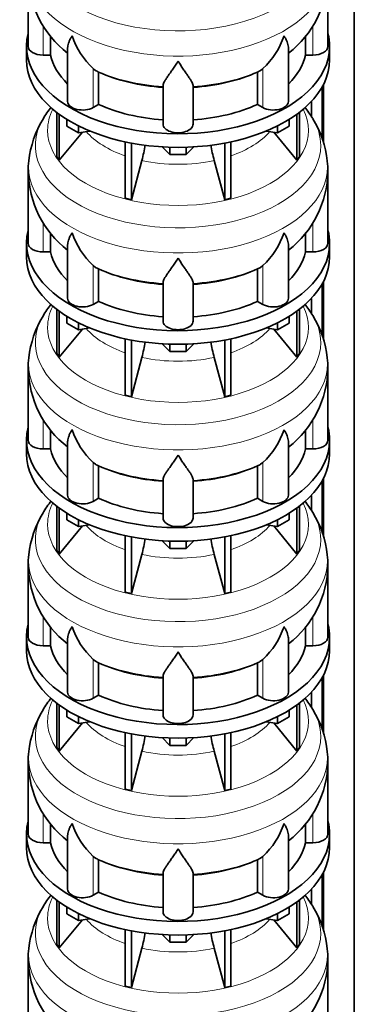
# Model space of a CAD drawing. Header units: millimetres. Extents: x 148 to 904, y -3227 to 2234.
# Tile 7 of 25: x 690 to 891, y -2714 to -2122. Entities that reach past the tile are written whole.
import ezdxf

# ---------------------------------------------------------------- set-up
doc = ezdxf.new("R2010")
doc.units = ezdxf.units.MM
doc.layers.add('MID_134-15', color=7, linetype='Continuous')
doc.layers.add('VSI134_DIFFUSORE', color=7, linetype='Continuous')

# ---------------------------------------------------------------- blocks, each defined once
blk = doc.blocks.new('SE4')
at = {"layer": 'MID_134-15', "color": 7, "linetype": 'Continuous', "lineweight": 35}
for p, q in [((891.05, -2936.45), (891.05, -1147.98)), ((871.79, -2162.37), (871.79, -2193.79)), ((872.54, -2160.96), (872.54, -2196.01)), ((865.27, -2171.15), (865.27, -2180.11)), ((871.79, -2280.77), (871.79, -2312.18)), ((872.54, -2279.36), (872.54, -2314.4)), ((865.27, -2289.54), (865.27, -2298.5)), ((871.79, -2399.16), (871.79, -2430.57)), ((872.54, -2397.75), (872.54, -2432.79)), ((865.27, -2407.93), (865.27, -2416.9)), ((871.79, -2517.55), (871.79, -2548.96)), ((872.54, -2516.14), (872.54, -2551.19)), ((865.27, -2526.33), (865.27, -2535.29)), ((871.79, -2635.94), (871.79, -2667.35)), ((872.54, -2634.53), (872.54, -2669.58)), ((865.27, -2644.72), (865.27, -2653.68))]:
    blk.add_line(p, q, dxfattribs=at)
at = {"layer": 'VSI134_DIFFUSORE', "color": 7, "linetype": 'Continuous', "lineweight": 35}
for p, q in [((695.24, -2094.93), (695.24, -2137.98)), ((875.24, -2137.98), (875.24, -2094.93)), ((708.77, -2143.18), (708.77, -2131.74)), ((861.71, -2131.71), (861.71, -2143.18)), ((694.24, -2137.98), (694.24, -2146.15)), ((718.96, -2138.89), (718.96, -2171.05)), ((851.51, -2171.05), (851.51, -2138.91)), ((876.24, -2146.15), (876.24, -2137.98)), ((704.24, -2143.18), (708.77, -2143.18)), ((861.71, -2143.18), (866.24, -2143.18)), ((735.75, -2152.43), (734.33, -2151.38)), ((737.53, -2172.88), (737.53, -2153.4)), ((832.95, -2153.4), (832.95, -2172.88)), ((836.15, -2151.38), (834.73, -2152.43)), ((776.24, -2184.75), (776.24, -2161.4)), ((794.24, -2184.75), (794.24, -2161.4)), ((712.41, -2177.65), (712.41, -2204.33)), ((734.33, -2174.72), (737.53, -2172.88)), ((832.95, -2172.88), (836.15, -2174.72)), ((858.07, -2177.65), (858.07, -2204.33)), ((713.94, -2178.8), (713.94, -2206.46)), ((718.48, -2185.91), (718.48, -2181.85)), ((851.99, -2185.91), (851.99, -2181.85)), ((856.53, -2178.8), (856.53, -2206.46)), ((713.94, -2206.46), (727.8, -2189.55)), ((725.42, -2189.91), (718.48, -2185.91)), ((725.42, -2189.91), (725.42, -2185.74)), ((732.25, -2188.86), (725.42, -2189.91)), ((845.05, -2189.91), (838.23, -2188.86)), ((842.67, -2189.55), (856.53, -2206.46)), ((845.05, -2189.91), (845.05, -2185.74)), ((851.99, -2185.91), (845.05, -2189.91)), ((753.54, -2195.4), (753.54, -2229.32)), ((757.24, -2196.14), (757.24, -2230.21)), ((813.24, -2196.14), (813.24, -2230.21)), ((816.93, -2195.4), (816.93, -2229.32)), ((780.33, -2203.05), (775.68, -2198.4)), ((780.33, -2203.05), (780.33, -2198.61)), ((794.8, -2198.4), (790.15, -2203.05)), ((790.15, -2203.05), (790.15, -2198.61)), ((712.41, -2204.33), (713.94, -2206.46)), ((757.24, -2230.21), (763.51, -2206.59)), ((790.15, -2203.05), (780.33, -2203.05)), ((806.96, -2206.59), (813.24, -2230.21)), ((856.53, -2206.46), (858.07, -2204.33)), ((695.24, -2213.32), (695.24, -2256.37)), ((875.24, -2256.37), (875.24, -2213.32)), ((753.54, -2229.32), (757.24, -2230.21)), ((813.24, -2230.21), (816.93, -2229.32)), ((708.77, -2261.57), (708.77, -2250.13)), ((861.71, -2250.11), (861.71, -2261.57)), ((694.24, -2256.37), (694.24, -2264.54)), ((718.96, -2257.28), (718.96, -2289.44)), ((851.51, -2289.44), (851.51, -2257.3)), ((876.24, -2264.54), (876.24, -2256.37)), ((704.24, -2261.57), (708.77, -2261.57)), ((861.71, -2261.57), (866.24, -2261.57)), ((735.75, -2270.82), (734.33, -2269.77)), ((737.53, -2291.27), (737.53, -2271.79)), ((832.95, -2271.79), (832.95, -2291.27)), ((836.15, -2269.77), (834.73, -2270.82)), ((776.24, -2303.14), (776.24, -2279.79)), ((794.24, -2303.14), (794.24, -2279.79)), ((712.41, -2296.04), (712.41, -2322.72)), ((734.33, -2293.12), (737.53, -2291.27)), ((832.95, -2291.27), (836.15, -2293.12)), ((858.07, -2296.04), (858.07, -2322.72)), ((713.94, -2297.19), (713.94, -2324.85)), ((718.48, -2304.3), (718.48, -2300.24)), ((851.99, -2304.3), (851.99, -2300.24)), ((856.53, -2297.19), (856.53, -2324.85)), ((713.94, -2324.85), (727.8, -2307.94)), ((725.42, -2308.31), (718.48, -2304.3)), ((725.42, -2308.31), (725.42, -2304.13)), ((732.25, -2307.25), (725.42, -2308.31)), ((845.05, -2308.31), (838.23, -2307.25)), ((842.67, -2307.94), (856.53, -2324.85)), ((845.05, -2308.31), (845.05, -2304.13)), ((851.99, -2304.3), (845.05, -2308.31)), ((753.54, -2313.79), (753.54, -2347.72)), ((757.24, -2314.53), (757.24, -2348.6)), ((813.24, -2314.53), (813.24, -2348.6)), ((816.93, -2313.79), (816.93, -2347.72)), ((780.33, -2321.44), (775.68, -2316.79)), ((780.33, -2321.44), (780.33, -2317)), ((794.8, -2316.79), (790.15, -2321.44)), ((790.15, -2321.44), (790.15, -2317)), ((712.41, -2322.72), (713.94, -2324.85)), ((757.24, -2348.6), (763.51, -2324.98)), ((790.15, -2321.44), (780.33, -2321.44)), ((806.96, -2324.98), (813.24, -2348.6)), ((856.53, -2324.85), (858.07, -2322.72)), ((695.24, -2331.71), (695.24, -2374.77)), ((875.24, -2374.77), (875.24, -2331.71)), ((753.54, -2347.72), (757.24, -2348.6)), ((813.24, -2348.6), (816.93, -2347.72)), ((708.77, -2379.96), (708.77, -2368.52)), ((861.71, -2368.5), (861.71, -2379.96)), ((694.24, -2374.77), (694.24, -2382.93)), ((718.96, -2375.67), (718.96, -2407.83)), ((851.51, -2407.83), (851.51, -2375.7)), ((876.24, -2382.93), (876.24, -2374.77)), ((704.24, -2379.96), (708.77, -2379.96)), ((861.71, -2379.96), (866.24, -2379.96)), ((735.75, -2389.21), (734.33, -2388.16)), ((737.53, -2409.66), (737.53, -2390.18)), ((832.95, -2390.18), (832.95, -2409.66)), ((836.15, -2388.16), (834.73, -2389.21)), ((776.24, -2421.53), (776.24, -2398.19)), ((794.24, -2421.53), (794.24, -2398.19)), ((712.41, -2414.43), (712.41, -2441.11)), ((734.33, -2411.51), (737.53, -2409.66)), ((832.95, -2409.66), (836.15, -2411.51)), ((858.07, -2414.43), (858.07, -2441.11)), ((713.94, -2415.58), (713.94, -2443.24)), ((718.48, -2422.69), (718.48, -2418.64)), ((851.99, -2422.69), (851.99, -2418.64)), ((856.53, -2415.58), (856.53, -2443.24)), ((713.94, -2443.24), (727.8, -2426.33)), ((725.42, -2426.7), (718.48, -2422.69)), ((725.42, -2426.7), (725.42, -2422.53)), ((732.25, -2425.64), (725.42, -2426.7)), ((845.05, -2426.7), (838.23, -2425.64)), ((842.67, -2426.33), (856.53, -2443.24)), ((845.05, -2426.7), (845.05, -2422.53)), ((851.99, -2422.69), (845.05, -2426.7)), ((753.54, -2432.18), (753.54, -2466.11)), ((757.24, -2432.92), (757.24, -2466.99)), ((813.24, -2432.92), (813.24, -2466.99)), ((816.93, -2432.18), (816.93, -2466.11)), ((780.33, -2439.83), (775.68, -2435.18)), ((780.33, -2439.83), (780.33, -2435.39)), ((794.8, -2435.18), (790.15, -2439.83)), ((790.15, -2439.83), (790.15, -2435.39)), ((712.41, -2441.11), (713.94, -2443.24)), ((757.24, -2466.99), (763.51, -2443.37)), ((790.15, -2439.83), (780.33, -2439.83)), ((806.96, -2443.37), (813.24, -2466.99)), ((856.53, -2443.24), (858.07, -2441.11)), ((695.24, -2450.1), (695.24, -2493.16)), ((875.24, -2493.16), (875.24, -2450.1)), ((753.54, -2466.11), (757.24, -2466.99)), ((813.24, -2466.99), (816.93, -2466.11)), ((708.77, -2498.35), (708.77, -2486.91)), ((861.71, -2486.89), (861.71, -2498.35)), ((694.24, -2493.16), (694.24, -2501.32)), ((718.96, -2494.06), (718.96, -2526.23)), ((851.51, -2526.23), (851.51, -2494.09)), ((876.24, -2501.32), (876.24, -2493.16)), ((704.24, -2498.35), (708.77, -2498.35)), ((861.71, -2498.35), (866.24, -2498.35)), ((735.75, -2507.61), (734.33, -2506.55)), ((737.53, -2528.05), (737.53, -2508.58)), ((832.95, -2508.58), (832.95, -2528.05)), ((836.15, -2506.55), (834.73, -2507.61)), ((776.24, -2539.92), (776.24, -2516.58)), ((794.24, -2539.92), (794.24, -2516.58)), ((712.41, -2532.83), (712.41, -2559.5)), ((734.33, -2529.9), (737.53, -2528.05)), ((832.95, -2528.05), (836.15, -2529.9)), ((858.07, -2532.83), (858.07, -2559.5)), ((713.94, -2533.97), (713.94, -2561.64)), ((718.48, -2541.08), (718.48, -2537.03)), ((851.99, -2541.08), (851.99, -2537.03)), ((856.53, -2533.97), (856.53, -2561.64)), ((713.94, -2561.64), (727.8, -2544.72)), ((725.42, -2545.09), (718.48, -2541.08)), ((725.42, -2545.09), (725.42, -2540.92)), ((732.25, -2544.04), (725.42, -2545.09)), ((845.05, -2545.09), (838.23, -2544.04)), ((842.67, -2544.72), (856.53, -2561.64)), ((845.05, -2545.09), (845.05, -2540.92)), ((851.99, -2541.08), (845.05, -2545.09)), ((753.54, -2550.57), (753.54, -2584.5)), ((757.24, -2551.31), (757.24, -2585.38)), ((813.24, -2551.31), (813.24, -2585.38)), ((816.93, -2550.57), (816.93, -2584.5)), ((780.33, -2558.22), (775.68, -2553.57)), ((780.33, -2558.22), (780.33, -2553.79)), ((794.8, -2553.57), (790.15, -2558.22)), ((790.15, -2558.22), (790.15, -2553.79)), ((712.41, -2559.5), (713.94, -2561.64)), ((757.24, -2585.38), (763.51, -2561.76)), ((790.15, -2558.22), (780.33, -2558.22)), ((806.96, -2561.76), (813.24, -2585.38)), ((856.53, -2561.64), (858.07, -2559.5)), ((695.24, -2568.49), (695.24, -2611.55)), ((875.24, -2611.55), (875.24, -2568.49)), ((753.54, -2584.5), (757.24, -2585.38)), ((813.24, -2585.38), (816.93, -2584.5)), ((708.77, -2616.75), (708.77, -2605.31)), ((861.71, -2605.28), (861.71, -2616.75)), ((694.24, -2611.55), (694.24, -2619.72)), ((718.96, -2612.45), (718.96, -2644.62)), ((851.51, -2644.62), (851.51, -2612.48)), ((876.24, -2619.72), (876.24, -2611.55)), ((704.24, -2616.75), (708.77, -2616.75)), ((861.71, -2616.75), (866.24, -2616.75)), ((735.75, -2626), (734.33, -2624.95)), ((737.53, -2646.44), (737.53, -2626.97)), ((832.95, -2626.97), (832.95, -2646.44)), ((836.15, -2624.95), (834.73, -2626)), ((776.24, -2658.32), (776.24, -2634.97)), ((794.24, -2658.32), (794.24, -2634.97)), ((712.41, -2651.22), (712.41, -2677.9)), ((734.33, -2648.29), (737.53, -2646.44)), ((832.95, -2646.44), (836.15, -2648.29)), ((858.07, -2651.22), (858.07, -2677.9)), ((713.94, -2652.36), (713.94, -2680.03)), ((718.48, -2659.48), (718.48, -2655.42)), ((851.99, -2659.48), (851.99, -2655.42)), ((856.53, -2652.36), (856.53, -2680.03)), ((713.94, -2680.03), (727.8, -2663.11)), ((725.42, -2663.48), (718.48, -2659.48)), ((725.42, -2663.48), (725.42, -2659.31)), ((732.25, -2662.43), (725.42, -2663.48)), ((845.05, -2663.48), (838.23, -2662.43)), ((842.67, -2663.11), (856.53, -2680.03)), ((845.05, -2663.48), (845.05, -2659.31)), ((851.99, -2659.48), (845.05, -2663.48)), ((753.54, -2668.96), (753.54, -2702.89)), ((757.24, -2669.71), (757.24, -2703.78)), ((813.24, -2669.71), (813.24, -2703.78)), ((816.93, -2668.96), (816.93, -2702.89)), ((780.33, -2676.61), (775.68, -2671.96)), ((780.33, -2676.61), (780.33, -2672.18)), ((794.8, -2671.96), (790.15, -2676.61)), ((790.15, -2676.61), (790.15, -2672.18)), ((712.41, -2677.9), (713.94, -2680.03)), ((757.24, -2703.78), (763.51, -2680.16)), ((790.15, -2676.61), (780.33, -2676.61)), ((806.96, -2680.16), (813.24, -2703.78)), ((856.53, -2680.03), (858.07, -2677.9)), ((695.24, -2686.89), (695.24, -2729.94)), ((875.24, -2729.94), (875.24, -2686.89)), ((753.54, -2702.89), (757.24, -2703.78)), ((813.24, -2703.78), (816.93, -2702.89))]:
    blk.add_line(p, q, dxfattribs=at)
at = {"layer": 'VSI134_DIFFUSORE', "color": 4, "linetype": 'Continuous', "lineweight": 9}
for p, q in [((704.24, -2143.18), (704.24, -2125.43)), ((866.24, -2143.18), (866.24, -2125.39)), ((734.33, -2174.72), (734.33, -2151.38)), ((836.15, -2174.72), (836.15, -2151.38)), ((704.24, -2261.57), (704.24, -2243.82)), ((866.24, -2261.57), (866.24, -2243.78)), ((734.33, -2293.12), (734.33, -2269.77)), ((836.15, -2293.12), (836.15, -2269.77)), ((704.24, -2379.96), (704.24, -2362.21)), ((866.24, -2379.96), (866.24, -2362.17)), ((734.33, -2411.51), (734.33, -2388.16)), ((836.15, -2411.51), (836.15, -2388.16)), ((704.24, -2498.35), (704.24, -2480.61)), ((866.24, -2498.35), (866.24, -2480.56)), ((734.33, -2529.9), (734.33, -2506.55)), ((836.15, -2529.9), (836.15, -2506.55)), ((704.24, -2616.75), (704.24, -2599)), ((866.24, -2616.75), (866.24, -2598.95)), ((734.33, -2648.29), (734.33, -2624.95)), ((836.15, -2648.29), (836.15, -2624.95))]:
    blk.add_line(p, q, dxfattribs=at)
at = {"layer": 'VSI134_DIFFUSORE', "color": 7, "linetype": 'Continuous', "lineweight": 35}
for centre, radius, start, end in [((756.35, -2093.86), 61.03, 181.01336, 232.12256), ((813.88, -2093.69), 61.35, 307.9802, 358.84744), ((766.83, -2116.42), 47.73, 198.63732, 227.08568), ((803.65, -2116.42), 47.73, 312.91434, 341.36277), ((743.66, -2140.04), 14.7, 237.45087, 245.35655), ((826.82, -2140.04), 14.7, 294.64345, 302.54913), ((763.44, -2216.55), 68.73, 142.22411, 149.53951), ((807.61, -2216.09), 67.99, 30.66699, 37.76371), ((755.39, -2213.1), 60.03, 148.48354, 173.96563), ((814.53, -2213.22), 60.58, 6.00435, 31.6287), ((673.67, -2182.27), 93.08, 344.85704, 350.80192), ((895.49, -2182.48), 91.75, 189.19708, 195.23149), ((729.65, -2211.92), 34.35, 171.33805, 182.35781), ((809.76, -2214.32), 65.47, 0.87925, 6.4922), ((756.35, -2212.26), 61.03, 181.01336, 232.12256), ((813.88, -2212.08), 61.35, 307.9802, 358.84744), ((766.83, -2234.81), 47.73, 198.63732, 227.08568), ((803.65, -2234.81), 47.73, 312.91434, 341.36277), ((743.66, -2258.43), 14.7, 237.45087, 245.35655), ((826.82, -2258.43), 14.7, 294.64345, 302.54913), ((763.44, -2334.94), 68.73, 142.22411, 149.53951), ((807.61, -2334.48), 67.99, 30.66699, 37.76371), ((755.39, -2331.49), 60.03, 148.48354, 173.96563), ((814.53, -2331.61), 60.58, 6.00435, 31.6287), ((673.67, -2300.67), 93.08, 344.85704, 350.80192), ((895.49, -2300.87), 91.75, 189.19708, 195.23149), ((729.65, -2330.31), 34.35, 171.33805, 182.35781), ((809.76, -2332.71), 65.47, 0.87925, 6.4922), ((756.35, -2330.65), 61.03, 181.01336, 232.12256), ((813.88, -2330.48), 61.35, 307.9802, 358.84744), ((766.83, -2353.21), 47.73, 198.63732, 227.08568), ((803.65, -2353.21), 47.73, 312.91434, 341.36277), ((743.66, -2376.82), 14.7, 237.45087, 245.35655), ((826.82, -2376.82), 14.7, 294.64345, 302.54913), ((763.44, -2453.33), 68.73, 142.22411, 149.53951), ((807.61, -2452.87), 67.99, 30.66699, 37.76371), ((755.39, -2449.88), 60.03, 148.48354, 173.96563), ((814.53, -2450.01), 60.58, 6.00435, 31.6287), ((673.67, -2419.06), 93.08, 344.85704, 350.80192), ((895.49, -2419.27), 91.75, 189.19708, 195.23149), ((729.65, -2448.71), 34.35, 171.33805, 182.35781), ((809.76, -2451.11), 65.47, 0.87925, 6.4922), ((756.35, -2449.04), 61.03, 181.01336, 232.12256), ((813.88, -2448.87), 61.35, 307.9802, 358.84744), ((766.83, -2471.6), 47.73, 198.63732, 227.08568), ((803.65, -2471.6), 47.73, 312.91434, 341.36277), ((743.66, -2495.21), 14.7, 237.45087, 245.35655), ((826.82, -2495.21), 14.7, 294.64345, 302.54913), ((763.44, -2571.73), 68.73, 142.22411, 149.53951), ((807.61, -2571.27), 67.99, 30.66699, 37.76371), ((755.39, -2568.27), 60.03, 148.48354, 173.96563), ((814.53, -2568.4), 60.58, 6.00435, 31.6287), ((673.67, -2537.45), 93.08, 344.85704, 350.80192), ((895.49, -2537.66), 91.75, 189.19708, 195.23149), ((729.65, -2567.1), 34.35, 171.33805, 182.35781), ((809.76, -2569.5), 65.47, 0.87925, 6.4922), ((756.35, -2567.43), 61.03, 181.01336, 232.12256), ((813.88, -2567.26), 61.35, 307.9802, 358.84744), ((766.83, -2589.99), 47.73, 198.63732, 227.08568), ((803.65, -2589.99), 47.73, 312.91434, 341.36277), ((743.66, -2613.61), 14.7, 237.45087, 245.35655), ((826.82, -2613.61), 14.7, 294.64345, 302.54913), ((763.44, -2690.12), 68.73, 142.22411, 149.53951), ((807.61, -2689.66), 67.99, 30.66699, 37.76371), ((755.39, -2686.66), 60.03, 148.48354, 173.96563), ((814.53, -2686.79), 60.58, 6.00435, 31.6287), ((673.67, -2655.84), 93.08, 344.85704, 350.80192), ((895.49, -2656.05), 91.75, 189.19708, 195.23149), ((729.65, -2685.49), 34.35, 171.33805, 182.35781), ((809.76, -2687.89), 65.47, 0.87925, 6.4922), ((756.35, -2685.82), 61.03, 181.01336, 232.12256), ((813.88, -2685.65), 61.35, 307.9802, 358.84744)]:
    blk.add_arc(centre, radius, start, end, dxfattribs=at)
at = {"layer": 'VSI134_DIFFUSORE', "color": 4, "linetype": 'Continuous', "lineweight": 9}
for centre, major_axis, start_param, end_param in [((785.24, -2079.21), (85.67, 0), 2.814065, 6.283185), ((785.24, -2091.96), (-89.83, 0), 0, 3.208728), ((785.24, -2116.51), (-79.5, 0), 0.898849, 1.457346), ((785.24, -2116.51), (79.5, 0), 4.82584, 5.384336), ((785.24, -2188.41), (-78.3, 0), 0, 3.425204), ((785.24, -2188.41), (-78.3, 0), 5.999574, 6.283185), ((785.24, -2197.6), (85.67, 0), 2.814065, 6.283185), ((785.24, -2197.6), (85.67, 0), 0, 0.331215), ((785.24, -2173.29), (-61.63, 0), 0.463231, 1.030574), ((785.24, -2173.29), (61.63, 0), 5.252612, 5.819954), ((785.24, -2210.36), (-89.83, 0), 6.215075, 6.283185), ((785.24, -2210.36), (-89.83, 0), 0, 3.208728), ((785.24, -2173.29), (-61.63, 0), 1.210556, 1.931037), ((785.24, -2234.9), (-79.5, 0), 0.898849, 1.457346), ((785.24, -2234.9), (79.5, 0), 4.82584, 5.384336), ((785.24, -2306.8), (-78.3, 0), 0, 3.425204), ((785.24, -2306.8), (-78.3, 0), 5.999574, 6.283185), ((785.24, -2315.99), (85.67, 0), 2.814065, 6.283185), ((785.24, -2315.99), (85.67, 0), 0, 0.331215), ((785.24, -2291.68), (-61.63, 0), 0.463231, 1.030574), ((785.24, -2291.68), (61.63, 0), 5.252612, 5.819954), ((785.24, -2328.75), (-89.83, 0), 6.215075, 6.283185), ((785.24, -2328.75), (-89.83, 0), 0, 3.208728), ((785.24, -2291.68), (-61.63, 0), 1.210556, 1.931037), ((785.24, -2353.29), (-79.5, 0), 0.898849, 1.457346), ((785.24, -2353.29), (79.5, 0), 4.82584, 5.384336), ((785.24, -2425.19), (-78.3, 0), 0, 3.425204), ((785.24, -2425.19), (-78.3, 0), 5.999574, 6.283185), ((785.24, -2434.38), (85.67, 0), 2.814065, 6.283185), ((785.24, -2434.38), (85.67, 0), 0, 0.331215), ((785.24, -2410.08), (-61.63, 0), 0.463231, 1.030574), ((785.24, -2410.08), (61.63, 0), 5.252612, 5.819954), ((785.24, -2447.14), (-89.83, 0), 6.215075, 6.283185), ((785.24, -2447.14), (-89.83, 0), 0, 3.208728), ((785.24, -2410.08), (-61.63, 0), 1.210556, 1.931037), ((785.24, -2471.68), (-79.5, 0), 0.898849, 1.457346), ((785.24, -2471.68), (79.5, 0), 4.82584, 5.384336), ((785.24, -2543.58), (-78.3, 0), 0, 3.425204), ((785.24, -2543.58), (-78.3, 0), 5.999574, 6.283185), ((785.24, -2552.78), (85.67, 0), 2.814065, 6.283185), ((785.24, -2552.78), (85.67, 0), 0, 0.331215), ((785.24, -2528.47), (-61.63, 0), 0.463231, 1.030574), ((785.24, -2528.47), (61.63, 0), 5.252612, 5.819954), ((785.24, -2565.53), (-89.83, 0), 6.215075, 6.283185), ((785.24, -2565.53), (-89.83, 0), 0, 3.208728), ((785.24, -2528.47), (-61.63, 0), 1.210556, 1.931037), ((785.24, -2590.08), (-79.5, 0), 0.898849, 1.457346), ((785.24, -2590.08), (79.5, 0), 4.82584, 5.384336), ((785.24, -2661.98), (-78.3, 0), 0, 3.425204), ((785.24, -2661.98), (-78.3, 0), 5.999574, 6.283185), ((785.24, -2671.17), (85.67, 0), 2.814065, 6.283185), ((785.24, -2671.17), (85.67, 0), 0, 0.331215), ((785.24, -2646.86), (-61.63, 0), 0.463231, 1.030574), ((785.24, -2646.86), (61.63, 0), 5.252612, 5.819954), ((785.24, -2683.92), (-89.83, 0), 6.215075, 6.283185), ((785.24, -2683.92), (-89.83, 0), 0, 3.208728), ((785.24, -2646.86), (-61.63, 0), 1.210556, 1.931037)]:
    blk.add_ellipse(centre, major_axis=major_axis, ratio=0.57735, start_param=start_param, end_param=end_param, dxfattribs=at)
at = {"layer": 'VSI134_DIFFUSORE', "color": 7, "linetype": 'Continuous', "lineweight": 35}
for centre, major_axis, start_param, end_param in [((785.24, -2137.98), (91, 0), 2.993207, 6.283185), ((785.24, -2137.98), (91, 0), 0, 0.148386), ((704.24, -2137.98), (9, 0), 3.141593, 4.712389), ((866.24, -2137.98), (-9, 0), 1.570796, 3.141593), ((785.24, -2146.15), (-91, 0), 0, 3.141593), ((785.24, -2137.98), (-77, 0), 0.117151, 0.534109), ((785.24, -2137.98), (77, 0), 5.749077, 6.166034), ((785.24, -2118.51), (-77, 0), 0.902549, 1.453645), ((785.24, -2118.51), (77, 0), 4.82954, 5.380636), ((727.96, -2171.05), (9, 0), 3.141593, 5.497787), ((842.51, -2171.05), (-9, 0), 0.785398, 3.141593), ((785.24, -2137.98), (-77, 0), 0.902549, 1.453645), ((785.24, -2137.98), (77, 0), 4.82954, 5.380636), ((785.24, -2184.75), (-9, 0), 0, 3.141593), ((785.24, -2256.37), (91, 0), 2.993207, 6.283185), ((785.24, -2256.37), (91, 0), 0, 0.148386), ((704.24, -2256.37), (9, 0), 3.141593, 4.712389), ((866.24, -2256.37), (-9, 0), 1.570796, 3.141593), ((785.24, -2264.54), (-91, 0), 0, 3.141593), ((785.24, -2256.37), (-77, 0), 0.117151, 0.534109), ((785.24, -2256.37), (77, 0), 5.749077, 6.166034), ((785.24, -2236.9), (-77, 0), 0.902549, 1.453645), ((785.24, -2236.9), (77, 0), 4.82954, 5.380636), ((727.96, -2289.44), (9, 0), 3.141593, 5.497787), ((842.51, -2289.44), (-9, 0), 0.785398, 3.141593), ((785.24, -2256.37), (-77, 0), 0.902549, 1.453645), ((785.24, -2256.37), (77, 0), 4.82954, 5.380636), ((785.24, -2303.14), (-9, 0), 0, 3.141593), ((785.24, -2374.77), (91, 0), 2.993207, 6.283185), ((785.24, -2374.77), (91, 0), 0, 0.148386), ((704.24, -2374.77), (9, 0), 3.141593, 4.712389), ((866.24, -2374.77), (-9, 0), 1.570796, 3.141593), ((785.24, -2382.93), (-91, 0), 0, 3.141593), ((785.24, -2374.77), (-77, 0), 0.117151, 0.534109), ((785.24, -2374.77), (77, 0), 5.749077, 6.166034), ((785.24, -2355.29), (-77, 0), 0.902549, 1.453645), ((785.24, -2355.29), (77, 0), 4.82954, 5.380636), ((727.96, -2407.83), (9, 0), 3.141593, 5.497787), ((842.51, -2407.83), (-9, 0), 0.785398, 3.141593), ((785.24, -2374.77), (-77, 0), 0.902549, 1.453645), ((785.24, -2374.77), (77, 0), 4.82954, 5.380636), ((785.24, -2421.53), (-9, 0), 0, 3.141593), ((785.24, -2493.16), (91, 0), 2.993207, 6.283185), ((785.24, -2493.16), (91, 0), 0, 0.148386), ((704.24, -2493.16), (9, 0), 3.141593, 4.712389), ((866.24, -2493.16), (-9, 0), 1.570796, 3.141593), ((785.24, -2501.32), (-91, 0), 0, 3.141593), ((785.24, -2493.16), (-77, 0), 0.117151, 0.534109), ((785.24, -2493.16), (77, 0), 5.749077, 6.166034), ((785.24, -2473.68), (-77, 0), 0.902549, 1.453645), ((785.24, -2473.68), (77, 0), 4.82954, 5.380636), ((727.96, -2526.23), (9, 0), 3.141593, 5.497787), ((842.51, -2526.23), (-9, 0), 0.785398, 3.141593), ((785.24, -2493.16), (-77, 0), 0.902549, 1.453645), ((785.24, -2493.16), (77, 0), 4.82954, 5.380636), ((785.24, -2539.92), (-9, 0), 0, 3.141593), ((785.24, -2611.55), (91, 0), 2.993207, 6.283185), ((785.24, -2611.55), (91, 0), 0, 0.148386), ((704.24, -2611.55), (9, 0), 3.141593, 4.712389), ((866.24, -2611.55), (-9, 0), 1.570796, 3.141593), ((785.24, -2619.72), (-91, 0), 0, 3.141593), ((785.24, -2611.55), (-77, 0), 0.117151, 0.534109), ((785.24, -2611.55), (77, 0), 5.749077, 6.166034), ((785.24, -2592.07), (-77, 0), 0.902549, 1.453645), ((785.24, -2592.07), (77, 0), 4.82954, 5.380636), ((727.96, -2644.62), (9, 0), 3.141593, 5.497787), ((842.51, -2644.62), (-9, 0), 0.785398, 3.141593), ((785.24, -2611.55), (-77, 0), 0.902549, 1.453645), ((785.24, -2611.55), (77, 0), 4.82954, 5.380636), ((785.24, -2658.32), (-9, 0), 0, 3.141593)]:
    blk.add_ellipse(centre, major_axis=major_axis, ratio=0.57735, start_param=start_param, end_param=end_param, dxfattribs=at)
for points, knots in [([(718.96, -2138.91), (718.96, -2138.75), (718.97, -2138.59), (719.05, -2137.41), (719.34, -2136.36), (720.01, -2134.69), (720.27, -2134.11), (720.73, -2133.22), (720.89, -2132.92), (721.14, -2132.46), (721.28, -2132.23), (721.41, -2131.99), (721.5, -2131.83), (721.55, -2131.75), (721.6, -2131.68)], [0.4600931, 0.4600931, 0.4600931, 0.4600931, 0.5, 0.5, 0.75, 0.75, 0.875, 0.875, 0.9375, 0.9375, 0.96875, 0.984375, 0.984375, 1, 1, 1, 1]), ([(851.51, -2138.92), (851.51, -2138.77), (851.51, -2138.61), (851.46, -2137.95), (851.37, -2137.44), (851.11, -2136.38), (850.92, -2135.83), (850.47, -2134.7), (850.21, -2134.12), (849.75, -2133.23), (849.59, -2132.92), (849.33, -2132.46), (849.24, -2132.3), (849.06, -2131.99), (848.97, -2131.83), (848.88, -2131.68)], [0.4604904, 0.4604904, 0.4604904, 0.4604904, 0.5, 0.5, 0.625, 0.625, 0.75, 0.75, 0.875, 0.875, 0.9375, 0.9375, 0.96875, 0.96875, 1, 1, 1, 1]), ([(785.24, -2146.89), (785.11, -2147.11), (784.97, -2147.32), (784.71, -2147.74), (784.57, -2147.95), (784.18, -2148.56), (783.91, -2148.97), (783.13, -2150.16), (782.61, -2150.93), (781.6, -2152.4), (781.1, -2153.11), (780.15, -2154.47), (779.7, -2155.11), (778.86, -2156.33), (778.46, -2156.91), (777.92, -2157.73), (777.75, -2158), (777.43, -2158.51), (777.27, -2158.76), (776.86, -2159.48), (776.64, -2159.92), (776.33, -2160.72), (776.24, -2161.08), (776.24, -2161.4)], [0, 0, 0, 0, 0.03125, 0.03125, 0.0625, 0.0625, 0.125, 0.125, 0.25, 0.25, 0.375, 0.375, 0.5, 0.5, 0.625, 0.625, 0.6875, 0.6875, 0.75, 0.75, 0.875, 0.875, 1, 1, 1, 1]), ([(794.24, -2161.4), (794.24, -2161.08), (794.15, -2160.72), (793.84, -2159.92), (793.61, -2159.48), (793.2, -2158.76), (793.05, -2158.51), (792.73, -2158), (792.56, -2157.73), (792.02, -2156.91), (791.62, -2156.33), (790.78, -2155.11), (790.32, -2154.47), (789.38, -2153.12), (788.88, -2152.41), (787.87, -2150.93), (787.35, -2150.16), (786.56, -2148.97), (786.3, -2148.57), (785.9, -2147.95), (785.77, -2147.74), (785.5, -2147.32), (785.37, -2147.11), (785.24, -2146.89)], [0, 0, 0, 0, 0.125, 0.125, 0.25, 0.25, 0.3125, 0.3125, 0.375, 0.375, 0.5, 0.5, 0.625, 0.625, 0.75, 0.75, 0.875, 0.875, 0.9375, 0.9375, 0.96875, 0.96875, 1, 1, 1, 1]), ([(718.96, -2257.3), (718.96, -2257.14), (718.97, -2256.98), (719.05, -2255.8), (719.34, -2254.75), (720.01, -2253.08), (720.27, -2252.5), (720.73, -2251.61), (720.89, -2251.31), (721.14, -2250.85), (721.28, -2250.62), (721.41, -2250.38), (721.5, -2250.23), (721.55, -2250.15), (721.6, -2250.07)], [0.4600931, 0.4600931, 0.4600931, 0.4600931, 0.5, 0.5, 0.75, 0.75, 0.875, 0.875, 0.9375, 0.9375, 0.96875, 0.984375, 0.984375, 1, 1, 1, 1]), ([(851.51, -2257.32), (851.51, -2257.16), (851.51, -2257), (851.46, -2256.34), (851.37, -2255.83), (851.11, -2254.77), (850.92, -2254.22), (850.47, -2253.09), (850.21, -2252.51), (849.75, -2251.62), (849.59, -2251.31), (849.33, -2250.85), (849.24, -2250.7), (849.06, -2250.38), (848.97, -2250.22), (848.88, -2250.07)], [0.4604904, 0.4604904, 0.4604904, 0.4604904, 0.5, 0.5, 0.625, 0.625, 0.75, 0.75, 0.875, 0.875, 0.9375, 0.9375, 0.96875, 0.96875, 1, 1, 1, 1]), ([(785.24, -2265.29), (785.11, -2265.5), (784.97, -2265.71), (784.71, -2266.13), (784.57, -2266.34), (784.18, -2266.96), (783.91, -2267.36), (783.13, -2268.55), (782.61, -2269.32), (781.6, -2270.79), (781.1, -2271.51), (780.15, -2272.86), (779.7, -2273.5), (778.86, -2274.72), (778.46, -2275.3), (777.92, -2276.12), (777.75, -2276.39), (777.43, -2276.9), (777.27, -2277.15), (776.86, -2277.87), (776.64, -2278.31), (776.33, -2279.11), (776.24, -2279.47), (776.24, -2279.79)], [0, 0, 0, 0, 0.03125, 0.03125, 0.0625, 0.0625, 0.125, 0.125, 0.25, 0.25, 0.375, 0.375, 0.5, 0.5, 0.625, 0.625, 0.6875, 0.6875, 0.75, 0.75, 0.875, 0.875, 1, 1, 1, 1]), ([(794.24, -2279.79), (794.24, -2279.47), (794.15, -2279.11), (793.84, -2278.31), (793.61, -2277.87), (793.2, -2277.16), (793.05, -2276.91), (792.73, -2276.39), (792.56, -2276.12), (792.02, -2275.3), (791.62, -2274.73), (790.78, -2273.5), (790.32, -2272.86), (789.38, -2271.51), (788.88, -2270.8), (787.87, -2269.32), (787.35, -2268.56), (786.56, -2267.36), (786.3, -2266.96), (785.9, -2266.34), (785.77, -2266.13), (785.5, -2265.71), (785.37, -2265.5), (785.24, -2265.29)], [0, 0, 0, 0, 0.125, 0.125, 0.25, 0.25, 0.3125, 0.3125, 0.375, 0.375, 0.5, 0.5, 0.625, 0.625, 0.75, 0.75, 0.875, 0.875, 0.9375, 0.9375, 0.96875, 0.96875, 1, 1, 1, 1]), ([(718.96, -2375.69), (718.96, -2375.53), (718.97, -2375.37), (719.05, -2374.2), (719.34, -2373.14), (720.01, -2371.47), (720.27, -2370.9), (720.73, -2370.01), (720.89, -2369.7), (721.14, -2369.24), (721.28, -2369.01), (721.41, -2368.78), (721.5, -2368.62), (721.55, -2368.54), (721.6, -2368.46)], [0.4600931, 0.4600931, 0.4600931, 0.4600931, 0.5, 0.5, 0.75, 0.75, 0.875, 0.875, 0.9375, 0.9375, 0.96875, 0.984375, 0.984375, 1, 1, 1, 1]), ([(851.51, -2375.71), (851.51, -2375.55), (851.51, -2375.39), (851.46, -2374.74), (851.37, -2374.22), (851.11, -2373.16), (850.92, -2372.61), (850.47, -2371.48), (850.21, -2370.9), (849.75, -2370.01), (849.59, -2369.71), (849.33, -2369.24), (849.24, -2369.09), (849.06, -2368.78), (848.97, -2368.62), (848.88, -2368.46)], [0.4604904, 0.4604904, 0.4604904, 0.4604904, 0.5, 0.5, 0.625, 0.625, 0.75, 0.75, 0.875, 0.875, 0.9375, 0.9375, 0.96875, 0.96875, 1, 1, 1, 1]), ([(785.24, -2383.68), (785.11, -2383.89), (784.97, -2384.1), (784.71, -2384.52), (784.57, -2384.73), (784.18, -2385.35), (783.91, -2385.75), (783.13, -2386.94), (782.61, -2387.71), (781.6, -2389.19), (781.1, -2389.9), (780.15, -2391.25), (779.7, -2391.89), (778.86, -2393.12), (778.46, -2393.69), (777.92, -2394.51), (777.75, -2394.78), (777.43, -2395.3), (777.27, -2395.55), (776.86, -2396.27), (776.64, -2396.71), (776.33, -2397.5), (776.24, -2397.87), (776.24, -2398.19)], [0, 0, 0, 0, 0.03125, 0.03125, 0.0625, 0.0625, 0.125, 0.125, 0.25, 0.25, 0.375, 0.375, 0.5, 0.5, 0.625, 0.625, 0.6875, 0.6875, 0.75, 0.75, 0.875, 0.875, 1, 1, 1, 1]), ([(794.24, -2398.19), (794.24, -2397.87), (794.15, -2397.51), (793.84, -2396.71), (793.61, -2396.27), (793.2, -2395.55), (793.05, -2395.3), (792.73, -2394.78), (792.56, -2394.52), (792.02, -2393.7), (791.62, -2393.12), (790.78, -2391.9), (790.32, -2391.25), (789.38, -2389.9), (788.88, -2389.19), (787.87, -2387.71), (787.35, -2386.95), (786.56, -2385.75), (786.3, -2385.35), (785.9, -2384.73), (785.77, -2384.52), (785.5, -2384.1), (785.37, -2383.89), (785.24, -2383.68)], [0, 0, 0, 0, 0.125, 0.125, 0.25, 0.25, 0.3125, 0.3125, 0.375, 0.375, 0.5, 0.5, 0.625, 0.625, 0.75, 0.75, 0.875, 0.875, 0.9375, 0.9375, 0.96875, 0.96875, 1, 1, 1, 1]), ([(718.96, -2494.09), (718.96, -2493.93), (718.97, -2493.76), (719.05, -2492.59), (719.34, -2491.54), (720.01, -2489.86), (720.27, -2489.29), (720.73, -2488.4), (720.89, -2488.1), (721.14, -2487.64), (721.28, -2487.4), (721.41, -2487.17), (721.5, -2487.01), (721.55, -2486.93), (721.6, -2486.85)], [0.4600931, 0.4600931, 0.4600931, 0.4600931, 0.5, 0.5, 0.75, 0.75, 0.875, 0.875, 0.9375, 0.9375, 0.96875, 0.984375, 0.984375, 1, 1, 1, 1]), ([(851.51, -2494.1), (851.51, -2493.94), (851.51, -2493.79), (851.46, -2493.13), (851.37, -2492.61), (851.11, -2491.55), (850.92, -2491), (850.47, -2489.88), (850.21, -2489.3), (849.75, -2488.4), (849.59, -2488.1), (849.33, -2487.64), (849.24, -2487.48), (849.06, -2487.17), (848.97, -2487.01), (848.88, -2486.85)], [0.4604904, 0.4604904, 0.4604904, 0.4604904, 0.5, 0.5, 0.625, 0.625, 0.75, 0.75, 0.875, 0.875, 0.9375, 0.9375, 0.96875, 0.96875, 1, 1, 1, 1]), ([(785.24, -2502.07), (785.11, -2502.28), (784.97, -2502.49), (784.71, -2502.91), (784.57, -2503.12), (784.18, -2503.74), (783.91, -2504.14), (783.13, -2505.34), (782.61, -2506.1), (781.6, -2507.58), (781.1, -2508.29), (780.15, -2509.64), (779.7, -2510.29), (778.86, -2511.51), (778.46, -2512.09), (777.92, -2512.91), (777.75, -2513.17), (777.43, -2513.69), (777.27, -2513.94), (776.86, -2514.66), (776.64, -2515.1), (776.33, -2515.9), (776.24, -2516.26), (776.24, -2516.58)], [0, 0, 0, 0, 0.03125, 0.03125, 0.0625, 0.0625, 0.125, 0.125, 0.25, 0.25, 0.375, 0.375, 0.5, 0.5, 0.625, 0.625, 0.6875, 0.6875, 0.75, 0.75, 0.875, 0.875, 1, 1, 1, 1]), ([(794.24, -2516.58), (794.24, -2516.26), (794.15, -2515.9), (793.84, -2515.1), (793.61, -2514.66), (793.2, -2513.94), (793.05, -2513.69), (792.73, -2513.17), (792.56, -2512.91), (792.02, -2512.09), (791.62, -2511.51), (790.78, -2510.29), (790.32, -2509.65), (789.38, -2508.29), (788.88, -2507.58), (787.87, -2506.11), (787.35, -2505.34), (786.56, -2504.15), (786.3, -2503.74), (785.9, -2503.12), (785.77, -2502.91), (785.5, -2502.49), (785.37, -2502.28), (785.24, -2502.07)], [0, 0, 0, 0, 0.125, 0.125, 0.25, 0.25, 0.3125, 0.3125, 0.375, 0.375, 0.5, 0.5, 0.625, 0.625, 0.75, 0.75, 0.875, 0.875, 0.9375, 0.9375, 0.96875, 0.96875, 1, 1, 1, 1]), ([(718.96, -2612.48), (718.96, -2612.32), (718.97, -2612.16), (719.05, -2610.98), (719.34, -2609.93), (720.01, -2608.25), (720.27, -2607.68), (720.73, -2606.79), (720.89, -2606.49), (721.14, -2606.03), (721.28, -2605.79), (721.41, -2605.56), (721.5, -2605.4), (721.55, -2605.32), (721.6, -2605.24)], [0.4600931, 0.4600931, 0.4600931, 0.4600931, 0.5, 0.5, 0.75, 0.75, 0.875, 0.875, 0.9375, 0.9375, 0.96875, 0.984375, 0.984375, 1, 1, 1, 1]), ([(851.51, -2612.49), (851.51, -2612.34), (851.51, -2612.18), (851.46, -2611.52), (851.37, -2611.01), (851.11, -2609.94), (850.92, -2609.39), (850.47, -2608.27), (850.21, -2607.69), (849.75, -2606.79), (849.59, -2606.49), (849.33, -2606.03), (849.24, -2605.87), (849.06, -2605.56), (848.97, -2605.4), (848.88, -2605.24)], [0.4604904, 0.4604904, 0.4604904, 0.4604904, 0.5, 0.5, 0.625, 0.625, 0.75, 0.75, 0.875, 0.875, 0.9375, 0.9375, 0.96875, 0.96875, 1, 1, 1, 1]), ([(785.24, -2620.46), (785.11, -2620.67), (784.97, -2620.89), (784.71, -2621.31), (784.57, -2621.51), (784.18, -2622.13), (783.91, -2622.54), (783.13, -2623.73), (782.61, -2624.49), (781.6, -2625.97), (781.1, -2626.68), (780.15, -2628.04), (779.7, -2628.68), (778.86, -2629.9), (778.46, -2630.48), (777.92, -2631.3), (777.75, -2631.56), (777.43, -2632.08), (777.27, -2632.33), (776.86, -2633.05), (776.64, -2633.49), (776.33, -2634.29), (776.24, -2634.65), (776.24, -2634.97)], [0, 0, 0, 0, 0.03125, 0.03125, 0.0625, 0.0625, 0.125, 0.125, 0.25, 0.25, 0.375, 0.375, 0.5, 0.5, 0.625, 0.625, 0.6875, 0.6875, 0.75, 0.75, 0.875, 0.875, 1, 1, 1, 1]), ([(794.24, -2634.97), (794.24, -2634.65), (794.15, -2634.29), (793.84, -2633.49), (793.61, -2633.05), (793.2, -2632.33), (793.05, -2632.08), (792.73, -2631.57), (792.56, -2631.3), (792.02, -2630.48), (791.62, -2629.9), (790.78, -2628.68), (790.32, -2628.04), (789.38, -2626.69), (788.88, -2625.97), (787.87, -2624.5), (787.35, -2623.73), (786.56, -2622.54), (786.3, -2622.13), (785.9, -2621.51), (785.77, -2621.31), (785.5, -2620.89), (785.37, -2620.67), (785.24, -2620.46)], [0, 0, 0, 0, 0.125, 0.125, 0.25, 0.25, 0.3125, 0.3125, 0.375, 0.375, 0.5, 0.5, 0.625, 0.625, 0.75, 0.75, 0.875, 0.875, 0.9375, 0.9375, 0.96875, 0.96875, 1, 1, 1, 1])]:
    blk.add_open_spline(points, degree=3, knots=knots, dxfattribs=at)

msp = doc.modelspace()

# ---------------------------------------------------------------- block references
msp.add_blockref('SE4', (0, 0))

doc.saveas('drawing.dxf')
